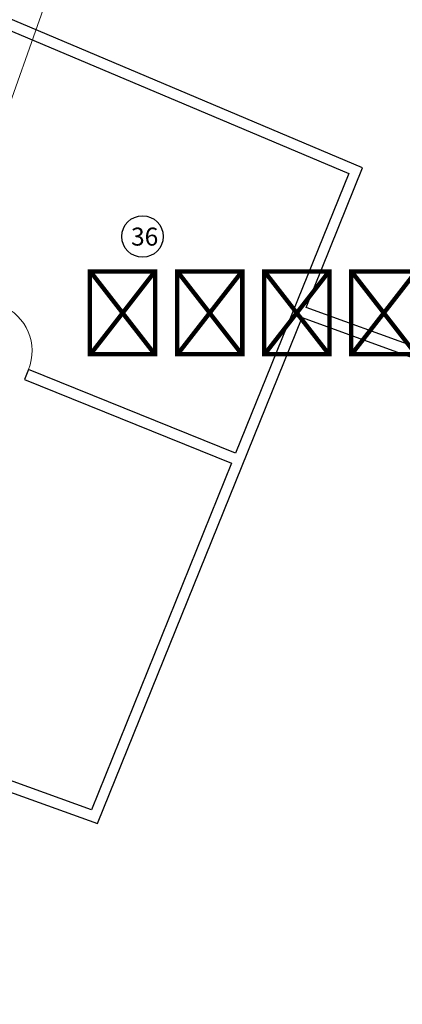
# Model space of a CAD drawing. Header units: millimetres. Extents: x 1512 to 2105, y 794 to 1149.
# Tile 12 of 256: x 1578.63 to 1585.73, y 1098.2 to 1116.49. Entities that reach past the tile are written whole.
import ezdxf

# ---------------------------------------------------------------- set-up
doc = ezdxf.new("R2010")
doc.units = ezdxf.units.MM
for name, color, linetype, lineweight in [('A-DOOR', 31, 'Continuous', 9), ('A-WALL', 113, 'Continuous', 9), ('G-ANNO-SYMB', 111, 'Continuous', 9)]:
    doc.layers.add(name, color=color, linetype=linetype, lineweight=lineweight)
doc.styles.get("Standard").update_dxf_attribs({"font": 'arial.ttf'})

# ---------------------------------------------------------------- blocks, each defined once
blk = doc.blocks.new('M_Single-Louvered - 0914 x 2134mm-239992-زیرزمین')
at = {"layer": 'A-DOOR', "lineweight": 18}
for p, q in [((0.406, -0.1), (0.406, -1.014)), ((0.457, -0.1), (0.406, -0.1)), ((0.457, -0.1), (0.457, -1.014)), ((0.457, -1.014), (0.406, -1.014))]:
    blk.add_line(p, q, dxfattribs=at)
at = {"layer": 'A-DOOR'}
blk.add_arc((0.457, -0.1), 0.914, 180, 270, dxfattribs=at)

msp = doc.modelspace()

# ---------------------------------------------------------------- linework, layer by layer
msp.add_circle((1580.908, 1112.462), 0.385)
at = {"layer": 'A-WALL', "lineweight": 25}
for p, q in [((1584.993, 1113.74), (1572.745, 1118.916)), ((1578.066, 1116.45), (1584.734, 1113.632)), ((1584.734, 1113.632), (1582.636, 1108.44)), ((1583.944, 1111.145), (1584.993, 1113.74)), ((1586.032, 1110.385), (1583.944, 1111.145)), ((1580.072, 1101.561), (1583.87, 1110.96)), ((1583.87, 1110.96), (1585.963, 1110.197)), ((1578.792, 1109.993), (1578.717, 1109.807)), ((1582.636, 1108.44), (1578.792, 1109.993)), ((1578.717, 1109.807), (1582.561, 1108.254)), ((1582.561, 1108.254), (1579.959, 1101.815)), ((1579.959, 1101.815), (1576.624, 1103.012)), ((1576.556, 1102.824), (1580.072, 1101.561))]:
    msp.add_line(p, q, dxfattribs=at)
at = {"layer": 'G-ANNO-SYMB', "color": 1}
msp.add_line((1585.495, 1134.846), (1553.245, 1043.751), dxfattribs=at)

# ---------------------------------------------------------------- block references
at = {"layer": 'A-DOOR', "rotation": 157.9999999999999}
msp.add_blockref('M_Single-Louvered - 0914 x 2134mm-239992-زیرزمین', (1578.331, 1110.071), dxfattribs=at)

# ---------------------------------------------------------------- texts
at = {"attachment_point": 1}
for s, width, gutter_width, insert, char_height in [('36', 12.83273, 1.669, (1580.695, 1112.627), 0.3338), ('{\\fArial|b0|i0|c178|p34;انبار}', 3.50329, 12.5, (1579.731, 1111.612), 1.18429)]:
    msp.add_mtext_dynamic_manual_height_columns(s, width=width, gutter_width=gutter_width, heights=[0], dxfattribs=dict(at, insert=insert, char_height=char_height))

doc.saveas('drawing.dxf')
